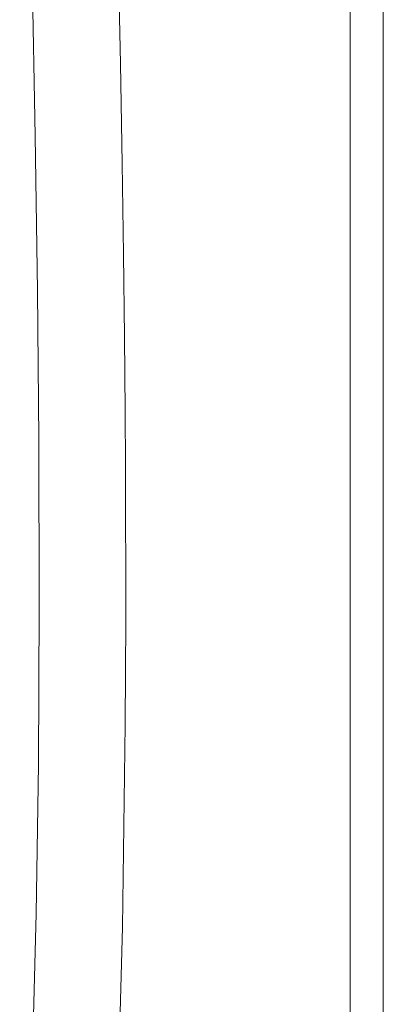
# Model space of a CAD drawing. Header units: millimetres. Extents: x 303.4 to 303.76, y 269.15 to 270.6.
# Tile 4 of 5: x 303.4511 to 303.5058, y 269.7908 to 269.9388. Entities that reach past the tile are written whole.
import ezdxf

# ---------------------------------------------------------------- set-up
doc = ezdxf.new("R2010")
doc.units = ezdxf.units.MM
doc.layers.add('SANINDUSA', color=3, linetype='Continuous')

msp = doc.modelspace()

# ---------------------------------------------------------------- linework, layer by layer
at = {"layer": 'SANINDUSA', "lineweight": 15}
for p, q in [((303.500772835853, 270.5661390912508), (303.500772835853, 269.1764336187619)), ((303.505772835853, 270.5661390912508), (303.505772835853, 269.1764336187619))]:
    msp.add_line(p, q, dxfattribs=at)
at = {"layer": 'SANINDUSA', "lineweight": 15, "flags": 128}
for points in [[(303.4657303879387, 269.7712395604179), (303.4665892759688, 269.8023676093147), (303.4669976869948, 269.8328364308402), (303.467043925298, 269.8406990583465), (303.4670683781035, 269.8485086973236), (303.4670726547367, 269.8562632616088), (303.4670582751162, 269.8639608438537), (303.4670264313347, 269.8716469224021), (303.4669732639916, 269.879983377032), (303.4668738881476, 269.891134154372), (303.4667284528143, 269.9035450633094), (303.4665300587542, 269.917224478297), (303.4662730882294, 269.9321792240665), (303.4659538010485, 269.9484138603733), (303.4655783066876, 269.965605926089), (303.4651431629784, 269.9840319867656), (303.464653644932, 270.003685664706), (303.4641276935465, 270.0242259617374)], [(303.4511362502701, 270.0238965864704), (303.4518287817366, 269.996944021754), (303.4524673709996, 269.9708497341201), (303.4530245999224, 269.9456502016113), (303.4534787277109, 269.9213743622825), (303.4538131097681, 269.8980443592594), (303.4540158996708, 269.8756761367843), (303.4540758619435, 269.8505617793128), (303.4539375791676, 269.8268038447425), (303.4536038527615, 269.8043972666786), (303.4530829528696, 269.7833294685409)]]:
    msp.add_lwpolyline(points, dxfattribs=at)

doc.saveas('drawing.dxf')
